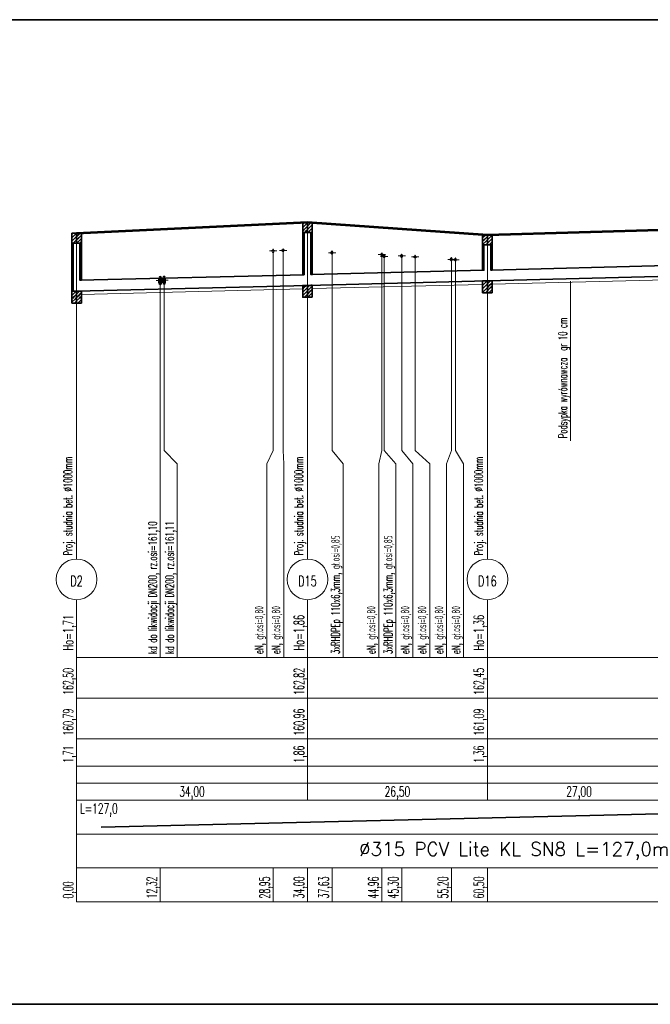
# Model space of a CAD drawing. Header units: millimetres. Extents: x 7.8 to 19, y -49.2 to -24.4.
# Tile 5 of 30: x 8.573 to 8.758, y -24.748 to -24.458. Entities that reach past the tile are written whole.
import ezdxf
from ezdxf.enums import TextEntityAlignment as Align

# ---------------------------------------------------------------- set-up
doc = ezdxf.new("R2010")
doc.units = ezdxf.units.MM
doc.linetypes.add('DASHED', pattern=[0.75, 0.5, -0.25])
doc.layers.get('0').update_dxf_attribs({"lineweight": 13})
for name, color, linetype, lineweight in [('CIENKA', 7, 'Continuous', 15), ('CIENKA2', 1, 'Continuous', 25), ('CIENKA_PRZERYWANA', 7, 'DASHED', 15), ('GRUBA', 3, 'Continuous', 53), ('SREDNIA', 2, 'Continuous', 35)]:
    doc.layers.add(name, color=color, linetype=linetype, lineweight=lineweight)
doc.styles.add('romans', font='romans.shx')

# ---------------------------------------------------------------- blocks, each defined once
blk = doc.blocks.new('*X2522')
at = {"layer": 'SREDNIA', "color": 2, "linetype": 'Continuous', "ltscale": 0.01}
for p, q in [((0.82173, 0.12473), (0.8216, 0.1246)), ((0.822, 0.125), (0.82173, 0.12473)), ((0.823, 0.125), (0.82205, 0.12405)), ((0.823, 0.125), (0.82205, 0.12405)), ((0.82205, 0.12405), (0.8216, 0.1236)), ((0.82236, 0.12336), (0.8216, 0.1226)), ((0.82268, 0.12268), (0.822, 0.122)), ((0.823, 0.124), (0.82236, 0.12336)), ((0.823, 0.123), (0.82268, 0.12268))]:
    blk.add_line(p, q, dxfattribs=at)
blk = doc.blocks.new('*X2523')
at = {"layer": 'SREDNIA', "color": 2, "linetype": 'Continuous', "ltscale": 0.01}
for p, q in [((0.824, 0.125), (0.82332, 0.12432)), ((0.82332, 0.12432), (0.823, 0.124)), ((0.82364, 0.12364), (0.823, 0.123)), ((0.82395, 0.12295), (0.823, 0.122)), ((0.82395, 0.12295), (0.823, 0.122)), ((0.8244, 0.1244), (0.82364, 0.12364)), ((0.8244, 0.1234), (0.82395, 0.12295)), ((0.82427, 0.12227), (0.824, 0.122)), ((0.8244, 0.1224), (0.82427, 0.12227))]:
    blk.add_line(p, q, dxfattribs=at)
blk = doc.blocks.new('*X2524')
at = {"layer": 'SREDNIA', "color": 2, "linetype": 'Continuous', "ltscale": 0.01}
for p, q in [((0.88979, 0.12779), (0.8896, 0.1276)), ((0.8902, 0.1282), (0.88979, 0.12779)), ((0.891, 0.128), (0.89011, 0.12711)), ((0.89011, 0.12711), (0.8896, 0.1266)), ((0.89043, 0.12643), (0.8896, 0.1256)), ((0.89075, 0.12575), (0.8902, 0.1252)), ((0.891, 0.127), (0.89043, 0.12643)), ((0.891, 0.126), (0.89075, 0.12575))]:
    blk.add_line(p, q, dxfattribs=at)
blk = doc.blocks.new('*X2525')
at = {"layer": 'SREDNIA', "color": 2, "linetype": 'Continuous', "ltscale": 0.01}
for p, q in [((0.89106, 0.12806), (0.891, 0.128)), ((0.8912, 0.1282), (0.89106, 0.12806)), ((0.8922, 0.1282), (0.89138, 0.12738)), ((0.89138, 0.12738), (0.891, 0.127)), ((0.8917, 0.1267), (0.891, 0.126)), ((0.89202, 0.12602), (0.8912, 0.1252)), ((0.8924, 0.1274), (0.8917, 0.1267)), ((0.8924, 0.1264), (0.89202, 0.12602)), ((0.89234, 0.12534), (0.8922, 0.1252)), ((0.8924, 0.1254), (0.89234, 0.12534))]:
    blk.add_line(p, q, dxfattribs=at)
blk = doc.blocks.new('*X2526')
at = {"layer": 'SREDNIA', "color": 2, "linetype": 'Continuous', "ltscale": 0.01}
for p, q in [((0.94289, 0.12389), (0.9426, 0.1236)), ((0.9432, 0.1232), (0.9426, 0.1226)), ((0.94352, 0.12252), (0.9426, 0.1216)), ((0.9435, 0.1245), (0.94289, 0.12389)), ((0.944, 0.124), (0.9432, 0.1232)), ((0.94384, 0.12184), (0.9435, 0.1215)), ((0.944, 0.123), (0.94352, 0.12252)), ((0.944, 0.122), (0.94384, 0.12184))]:
    blk.add_line(p, q, dxfattribs=at)
blk = doc.blocks.new('*X2527')
at = {"layer": 'SREDNIA', "color": 2, "linetype": 'Continuous', "ltscale": 0.01}
for p, q in [((0.94416, 0.12416), (0.944, 0.124)), ((0.94448, 0.12348), (0.944, 0.123)), ((0.9448, 0.1228), (0.944, 0.122)), ((0.9445, 0.1245), (0.94416, 0.12416)), ((0.9454, 0.1244), (0.94448, 0.12348)), ((0.94511, 0.12211), (0.9445, 0.1215)), ((0.9454, 0.1234), (0.9448, 0.1228)), ((0.9454, 0.1224), (0.94511, 0.12211))]:
    blk.add_line(p, q, dxfattribs=at)
blk = doc.blocks.new('*X2595')
at = {"layer": 'SREDNIA', "color": 2, "linetype": 'Continuous', "ltscale": 0.01}
for p, q in [((0.82161, 0.12161), (0.822, 0.122)), ((0.82161, 0.12161), (0.822, 0.122)), ((0.8216, 0.1216), (0.82161, 0.12161)), ((0.8216, 0.1206), (0.82164, 0.12064)), ((0.8216, 0.1196), (0.82167, 0.11967)), ((0.82164, 0.12064), (0.822, 0.121)), ((0.82167, 0.11967), (0.822, 0.12)), ((0.82169, 0.11869), (0.822, 0.119)), ((0.8216, 0.1186), (0.82169, 0.11869)), ((0.8216, 0.1176), (0.82172, 0.11772)), ((0.8216, 0.1166), (0.82175, 0.11675)), ((0.82172, 0.11772), (0.822, 0.118)), ((0.82175, 0.11675), (0.822, 0.117)), ((0.8216, 0.1156), (0.82178, 0.11578)), ((0.8216, 0.1146), (0.8218, 0.1148)), ((0.8216, 0.1136), (0.82183, 0.11383)), ((0.82178, 0.11578), (0.822, 0.116)), ((0.8218, 0.1148), (0.822, 0.115)), ((0.82183, 0.11383), (0.822, 0.114)), ((0.8216, 0.1126), (0.82186, 0.11286)), ((0.8216, 0.1116), (0.82189, 0.11189)), ((0.8216, 0.1106), (0.82191, 0.11091)), ((0.82186, 0.11286), (0.822, 0.113)), ((0.82189, 0.11189), (0.822, 0.112)), ((0.82191, 0.11091), (0.822, 0.111)), ((0.8216, 0.1096), (0.82194, 0.10994)), ((0.8216, 0.1086), (0.82197, 0.10897)), ((0.8216, 0.1076), (0.822, 0.108)), ((0.82194, 0.10994), (0.822, 0.11)), ((0.82197, 0.10897), (0.822, 0.109)), ((0.822, 0.108), (0.822, 0.108)), ((0.8229, 0.1079), (0.8222, 0.1072)), ((0.82188, 0.10688), (0.8216, 0.1066)), ((0.82175, 0.10575), (0.8216, 0.1056)), ((0.82163, 0.10463), (0.8216, 0.1046)), ((0.82264, 0.10564), (0.82163, 0.10463)), ((0.82242, 0.10642), (0.82175, 0.10575)), ((0.8222, 0.1072), (0.82188, 0.10688)), ((0.82287, 0.10487), (0.8224, 0.1044)), ((0.823, 0.107), (0.82242, 0.10642)), ((0.823, 0.106), (0.82264, 0.10564)), ((0.823, 0.105), (0.82287, 0.10487))]:
    blk.add_line(p, q, dxfattribs=at)
blk = doc.blocks.new('*X2596')
at = {"layer": 'SREDNIA', "color": 2, "linetype": 'Continuous', "ltscale": 0.01}
for p, q in [((0.82438, 0.12138), (0.824, 0.121)), ((0.82434, 0.12034), (0.824, 0.12)), ((0.8243, 0.1193), (0.824, 0.119)), ((0.8244, 0.1194), (0.8243, 0.1193)), ((0.8244, 0.1204), (0.82434, 0.12034)), ((0.8244, 0.1214), (0.82438, 0.12138)), ((0.82426, 0.11826), (0.824, 0.118)), ((0.82423, 0.11723), (0.824, 0.117)), ((0.82419, 0.11619), (0.824, 0.116)), ((0.8244, 0.1164), (0.82419, 0.11619)), ((0.8244, 0.1174), (0.82423, 0.11723)), ((0.8244, 0.1184), (0.82426, 0.11826)), ((0.82415, 0.11515), (0.824, 0.115)), ((0.82411, 0.11411), (0.824, 0.114)), ((0.8244, 0.1134), (0.82407, 0.11307)), ((0.8244, 0.1144), (0.82411, 0.11411)), ((0.8244, 0.1154), (0.82415, 0.11515)), ((0.82407, 0.11307), (0.824, 0.113)), ((0.82403, 0.11203), (0.824, 0.112)), ((0.8244, 0.1124), (0.82403, 0.11203)), ((0.8244, 0.1114), (0.82408, 0.11108))]:
    blk.add_line(p, q, dxfattribs=at)
blk = doc.blocks.new('*X2597')
at = {"layer": 'SREDNIA', "color": 2, "linetype": 'Continuous', "ltscale": 0.01}
for p, q in [((0.82326, 0.10726), (0.8239, 0.1079)), ((0.82409, 0.10709), (0.8244, 0.1074)), ((0.823, 0.107), (0.82326, 0.10726)), ((0.823, 0.106), (0.82354, 0.10654)), ((0.823, 0.105), (0.82383, 0.10583)), ((0.8234, 0.1044), (0.82411, 0.10511)), ((0.82354, 0.10654), (0.82409, 0.10709)), ((0.82383, 0.10583), (0.82419, 0.10619)), ((0.82409, 0.10709), (0.82409, 0.10709)), ((0.82411, 0.10511), (0.8243, 0.1053)), ((0.82419, 0.10619), (0.8242, 0.1062)), ((0.8242, 0.1062), (0.8244, 0.1064)), ((0.8243, 0.1053), (0.8244, 0.1054)), ((0.8243, 0.1053), (0.8243, 0.1053))]:
    blk.add_line(p, q, dxfattribs=at)
blk = doc.blocks.new('*X2598')
at = {"layer": 'SREDNIA', "color": 2, "linetype": 'Continuous', "ltscale": 0.01}
for p, q in [((0.88999, 0.12499), (0.8896, 0.1246)), ((0.89, 0.125), (0.88999, 0.12499)), ((0.88996, 0.12396), (0.8896, 0.1236)), ((0.88993, 0.12293), (0.8896, 0.1226)), ((0.88989, 0.12189), (0.8896, 0.1216)), ((0.89, 0.122), (0.88989, 0.12189)), ((0.89, 0.123), (0.88993, 0.12293)), ((0.89, 0.124), (0.88996, 0.12396)), ((0.88986, 0.12086), (0.8896, 0.1206)), ((0.88983, 0.11983), (0.8896, 0.1196)), ((0.89, 0.119), (0.88979, 0.11879)), ((0.89, 0.12), (0.88983, 0.11983)), ((0.89, 0.121), (0.88986, 0.12086)), ((0.88979, 0.11879), (0.8896, 0.1186)), ((0.88976, 0.11776), (0.8896, 0.1176)), ((0.88973, 0.11673), (0.8896, 0.1166)), ((0.89, 0.117), (0.88973, 0.11673)), ((0.89, 0.118), (0.88976, 0.11776)), ((0.8897, 0.1157), (0.8896, 0.1156)), ((0.88966, 0.11466), (0.8896, 0.1146)), ((0.88963, 0.11363), (0.8896, 0.1136)), ((0.89, 0.114), (0.88963, 0.11363)), ((0.89, 0.115), (0.88966, 0.11466)), ((0.89, 0.116), (0.8897, 0.1157)), ((0.89, 0.113), (0.88972, 0.11272))]:
    blk.add_line(p, q, dxfattribs=at)
blk = doc.blocks.new('*X2599')
at = {"layer": 'SREDNIA', "color": 2, "linetype": 'Continuous', "ltscale": 0.01}
for p, q in [((0.8896, 0.1086), (0.88993, 0.10893)), ((0.8896, 0.1076), (0.8898, 0.1078)), ((0.8906, 0.1086), (0.8898, 0.1078)), ((0.89059, 0.10959), (0.88993, 0.10893)), ((0.891, 0.108), (0.88993, 0.10693)), ((0.8906, 0.1096), (0.89059, 0.10959)), ((0.891, 0.109), (0.8906, 0.1086)), ((0.8896, 0.1066), (0.88967, 0.10667)), ((0.88993, 0.10693), (0.88967, 0.10667)), ((0.891, 0.107), (0.8901, 0.1061))]:
    blk.add_line(p, q, dxfattribs=at)
blk = doc.blocks.new('*X2600')
at = {"layer": 'SREDNIA', "color": 2, "linetype": 'Continuous', "ltscale": 0.01}
for p, q in [((0.892, 0.125), (0.8922, 0.1252)), ((0.89237, 0.12437), (0.892, 0.124)), ((0.89234, 0.12334), (0.892, 0.123)), ((0.89231, 0.12231), (0.892, 0.122)), ((0.8924, 0.1224), (0.89231, 0.12231)), ((0.8924, 0.1234), (0.89234, 0.12334)), ((0.8924, 0.1244), (0.89237, 0.12437)), ((0.89227, 0.12127), (0.892, 0.121)), ((0.89224, 0.12024), (0.892, 0.12)), ((0.89221, 0.11921), (0.892, 0.119)), ((0.8924, 0.1194), (0.89221, 0.11921)), ((0.8924, 0.1204), (0.89224, 0.12024)), ((0.8924, 0.1214), (0.89227, 0.12127)), ((0.89217, 0.11817), (0.892, 0.118)), ((0.89214, 0.11714), (0.892, 0.117)), ((0.89211, 0.11611), (0.892, 0.116)), ((0.8924, 0.1164), (0.89211, 0.11611)), ((0.8924, 0.1174), (0.89214, 0.11714)), ((0.8924, 0.1184), (0.89217, 0.11817)), ((0.89207, 0.11507), (0.892, 0.115)), ((0.89204, 0.11404), (0.892, 0.114)), ((0.8924, 0.1134), (0.89201, 0.11301)), ((0.8924, 0.1144), (0.89204, 0.11404)), ((0.8924, 0.1154), (0.89207, 0.11507)), ((0.89201, 0.11301), (0.892, 0.113))]:
    blk.add_line(p, q, dxfattribs=at)
blk = doc.blocks.new('*X2601')
at = {"layer": 'SREDNIA', "color": 2, "linetype": 'Continuous', "ltscale": 0.01}
for p, q in [((0.891, 0.109), (0.89117, 0.10917)), ((0.891, 0.108), (0.89146, 0.10846)), ((0.891, 0.107), (0.89174, 0.10774)), ((0.89117, 0.10917), (0.8916, 0.1096)), ((0.89146, 0.10846), (0.89206, 0.10906)), ((0.89174, 0.10774), (0.89216, 0.10816)), ((0.89206, 0.10906), (0.8924, 0.1094)), ((0.89206, 0.10906), (0.89206, 0.10906)), ((0.89216, 0.10816), (0.89217, 0.10817)), ((0.89217, 0.10817), (0.8924, 0.1084)), ((0.89227, 0.10727), (0.8924, 0.1074)), ((0.8911, 0.1061), (0.89203, 0.10703)), ((0.89203, 0.10703), (0.89227, 0.10727)), ((0.8921, 0.1061), (0.89231, 0.10631)), ((0.89227, 0.10727), (0.89227, 0.10727)), ((0.89231, 0.10631), (0.89237, 0.10637)), ((0.89237, 0.10637), (0.8924, 0.1064)), ((0.89237, 0.10637), (0.89237, 0.10637))]:
    blk.add_line(p, q, dxfattribs=at)
blk = doc.blocks.new('*X2602')
at = {"layer": 'SREDNIA', "color": 2, "linetype": 'Continuous', "ltscale": 0.01}
for p, q in [((0.94297, 0.12097), (0.9426, 0.1206)), ((0.94292, 0.11992), (0.9426, 0.1196)), ((0.943, 0.119), (0.94286, 0.11886)), ((0.943, 0.12), (0.94292, 0.11992)), ((0.943, 0.121), (0.94297, 0.12097)), ((0.94286, 0.11886), (0.9426, 0.1186)), ((0.9428, 0.1178), (0.9426, 0.1176)), ((0.94275, 0.11675), (0.9426, 0.1166)), ((0.943, 0.117), (0.94275, 0.11675)), ((0.943, 0.118), (0.9428, 0.1178)), ((0.94269, 0.11569), (0.9426, 0.1156)), ((0.94263, 0.11463), (0.9426, 0.1146)), ((0.943, 0.115), (0.94263, 0.11463)), ((0.943, 0.116), (0.94269, 0.11569))]:
    blk.add_line(p, q, dxfattribs=at)
blk = doc.blocks.new('*X2603')
at = {"layer": 'SREDNIA', "color": 2, "linetype": 'Continuous', "ltscale": 0.01}
for p, q in [((0.9426, 0.1096), (0.94392, 0.11092)), ((0.9426, 0.1106), (0.9429, 0.1109)), ((0.9429, 0.1109), (0.9429, 0.1109)), ((0.94392, 0.11092), (0.94392, 0.11092)), ((0.94392, 0.11092), (0.94392, 0.11092)), ((0.94339, 0.10939), (0.9426, 0.1086)), ((0.94272, 0.10772), (0.9426, 0.1076)), ((0.944, 0.109), (0.94272, 0.10772)), ((0.944, 0.11), (0.94339, 0.10939)), ((0.944, 0.108), (0.94342, 0.10742))]:
    blk.add_line(p, q, dxfattribs=at)
blk = doc.blocks.new('*X2604')
at = {"layer": 'SREDNIA', "color": 2, "linetype": 'Continuous', "ltscale": 0.01}
for p, q in [((0.94539, 0.12139), (0.945, 0.121)), ((0.94534, 0.12034), (0.945, 0.12)), ((0.94528, 0.11928), (0.945, 0.119)), ((0.9454, 0.1194), (0.94528, 0.11928)), ((0.9454, 0.1204), (0.94534, 0.12034)), ((0.9454, 0.1214), (0.94539, 0.12139)), ((0.94522, 0.11822), (0.945, 0.118)), ((0.94517, 0.11717), (0.945, 0.117)), ((0.94511, 0.11611), (0.945, 0.116)), ((0.9454, 0.1164), (0.94511, 0.11611)), ((0.9454, 0.1174), (0.94517, 0.11717)), ((0.9454, 0.1184), (0.94522, 0.11822)), ((0.94505, 0.11505), (0.945, 0.115)), ((0.9454, 0.1154), (0.94505, 0.11505)), ((0.9454, 0.1144), (0.9451, 0.1141))]:
    blk.add_line(p, q, dxfattribs=at)
blk = doc.blocks.new('*X2605')
at = {"layer": 'SREDNIA', "color": 2, "linetype": 'Continuous', "ltscale": 0.01}
for p, q in [((0.944, 0.11), (0.94426, 0.11026)), ((0.94426, 0.11026), (0.94492, 0.11092)), ((0.9451, 0.1101), (0.9454, 0.1104)), ((0.944, 0.109), (0.94455, 0.10955)), ((0.944, 0.108), (0.94483, 0.10883)), ((0.94442, 0.10742), (0.94512, 0.10812)), ((0.94455, 0.10955), (0.94509, 0.11009)), ((0.94483, 0.10883), (0.9452, 0.1092)), ((0.94509, 0.11009), (0.9451, 0.1101)), ((0.94512, 0.10812), (0.9453, 0.1083)), ((0.9452, 0.1092), (0.9454, 0.1094)), ((0.9452, 0.1092), (0.9452, 0.1092)), ((0.9453, 0.1083), (0.9454, 0.1084)), ((0.9453, 0.1083), (0.9453, 0.1083))]:
    blk.add_line(p, q, dxfattribs=at)

msp = doc.modelspace()

# ---------------------------------------------------------------- linework, layer by layer
at = {"layer": 'CIENKA', "color": 7, "linetype": 'Continuous', "ltscale": 0.01}
for p, q in [((8.6575, -24.61646), (8.6575, -24.51726)), ((8.5895, -24.61646), (8.5895, -24.52046)), ((8.7105, -24.61646), (8.7105, -24.52096)), ((8.64635, -24.52573), (8.64845, -24.52573)), ((8.6474, -24.52573), (8.6474, -24.58446)), ((8.64929, -24.52559), (8.65139, -24.52559)), ((8.65034, -24.52559), (8.65034, -24.58446)), ((8.66371, -24.52626), (8.66581, -24.52626)), ((8.66476, -24.52626), (8.66476, -24.58446)), ((8.67837, -24.52679), (8.68047, -24.52679)), ((8.67905, -24.52733), (8.68115, -24.52733)), ((8.67942, -24.52679), (8.67942, -24.58446)), ((8.6801, -24.52733), (8.6801, -24.58446)), ((8.68423, -24.5272), (8.68633, -24.5272)), ((8.68528, -24.5272), (8.68528, -24.58446)), ((8.68817, -24.52747), (8.69027, -24.52747)), ((8.68922, -24.52747), (8.68922, -24.58446)), ((8.69885, -24.52822), (8.70095, -24.52822)), ((8.6999, -24.52822), (8.6999, -24.58446)), ((8.70005, -24.5283), (8.70215, -24.5283)), ((8.7011, -24.5283), (8.7011, -24.58446)), ((8.61294, -24.53446), (8.61534, -24.53446)), ((8.6141, -24.53436), (8.6165, -24.53436)), ((8.61414, -24.53446), (8.61414, -24.58446)), ((8.6153, -24.53436), (8.6153, -24.58446)), ((8.61414, -24.58846), (8.61414, -24.58446)), ((8.61914, -24.58846), (8.6153, -24.58446)), ((8.6455, -24.58846), (8.6474, -24.58446)), ((8.6505, -24.58846), (8.65034, -24.58446)), ((8.668, -24.58846), (8.66476, -24.58446)), ((8.6785, -24.58846), (8.67942, -24.58446)), ((8.6835, -24.58846), (8.6801, -24.58446)), ((8.6885, -24.58846), (8.68528, -24.58446)), ((8.6935, -24.58846), (8.68922, -24.58446)), ((8.6985, -24.58846), (8.6999, -24.58446)), ((8.7035, -24.58846), (8.7011, -24.58446)), ((8.61414, -24.58846), (8.61414, -24.64546)), ((8.61914, -24.58846), (8.61914, -24.64546)), ((8.6455, -24.58846), (8.6455, -24.64546)), ((8.6505, -24.58846), (8.6505, -24.64546)), ((8.668, -24.58846), (8.668, -24.64546)), ((8.6785, -24.58846), (8.6785, -24.64546)), ((8.6835, -24.58846), (8.6835, -24.64546)), ((8.6885, -24.58846), (8.6885, -24.64546)), ((8.6935, -24.58846), (8.6935, -24.64546)), ((8.6985, -24.58846), (8.6985, -24.64546)), ((8.7035, -24.58846), (8.7035, -24.64546)), ((8.5895, -24.64546), (8.5895, -24.62846)), ((8.6575, -24.64546), (8.6575, -24.62846)), ((8.7105, -24.64546), (8.7105, -24.62846)), ((8.5895, -24.65746), (8.5895, -24.64546)), ((8.5895, -24.64546), (8.8555, -24.64546)), ((8.6575, -24.65746), (8.6575, -24.64546)), ((8.7105, -24.65746), (8.7105, -24.64546)), ((8.5895, -24.66946), (8.5895, -24.65746)), ((8.5895, -24.65746), (8.8555, -24.65746)), ((8.6575, -24.66946), (8.6575, -24.65746)), ((8.7105, -24.66946), (8.7105, -24.65746)), ((8.5895, -24.67746), (8.5895, -24.66946)), ((8.5895, -24.66946), (8.8555, -24.66946)), ((8.6575, -24.67746), (8.6575, -24.66946)), ((8.7105, -24.67746), (8.7105, -24.66946)), ((8.5895, -24.68746), (8.5895, -24.67746)), ((8.5895, -24.67746), (8.8555, -24.67746)), ((8.6575, -24.68746), (8.6575, -24.67746)), ((8.7105, -24.68746), (8.7105, -24.67746)), ((8.5895, -24.68246), (8.8555, -24.68246)), ((8.5895, -24.69746), (8.5895, -24.68746)), ((8.5895, -24.68746), (8.8555, -24.68746)), ((8.5895, -24.70746), (8.5895, -24.69746)), ((8.5895, -24.69746), (8.8555, -24.69746)), ((8.5895, -24.71746), (8.5895, -24.70746)), ((8.5895, -24.70746), (8.8555, -24.70746)), ((8.61414, -24.71746), (8.61414, -24.70746)), ((8.6474, -24.71746), (8.6474, -24.70746)), ((8.6575, -24.71746), (8.6575, -24.70746)), ((8.66476, -24.71746), (8.66476, -24.70746)), ((8.67942, -24.71746), (8.67942, -24.70746)), ((8.68528, -24.71746), (8.68528, -24.70746)), ((8.6999, -24.71746), (8.6999, -24.70746)), ((8.7105, -24.71746), (8.7105, -24.70746)), ((8.5895, -24.71746), (8.8555, -24.71746))]:
    msp.add_line(p, q, dxfattribs=at)
at = {"layer": 'CIENKA', "color": 7, "linetype": 'Continuous'}
msp.add_line((8.73496, -24.53459), (8.73496, -24.58162), dxfattribs=at)
at = {"layer": 'CIENKA', "color": 7, "linetype": 'Continuous', "ltscale": 0.01}
for centre, start, end in [((8.5895, -24.62246), 90, 270), ((8.5895, -24.62246), 270, 90), ((8.6575, -24.62246), 90, 270), ((8.6575, -24.62246), 270, 90), ((8.7105, -24.62246), 90, 270), ((8.7105, -24.62246), 270, 90)]:
    msp.add_arc(centre, 0.006, start, end, dxfattribs=at)
at = {"layer": 'CIENKA_PRZERYWANA', "color": 7, "linetype": 'DASHED', "ltscale": 0.01}
for p, q in [((8.5909, -24.53852), (8.6561, -24.53689)), ((8.6589, -24.53682), (8.7091, -24.53557)), ((8.7119, -24.5355), (8.7631, -24.53422))]:
    msp.add_line(p, q, dxfattribs=at)
at = {"layer": 'GRUBA', "color": 3, "linetype": 'Continuous', "ltscale": 0.01}
for p, q in [((8.5895, -24.52046), (8.6575, -24.51726)), ((8.6575, -24.51726), (8.7105, -24.52096)), ((8.7105, -24.52096), (8.7645, -24.51946)), ((8.64735, -24.52593), (8.64735, -24.52553)), ((8.64745, -24.52593), (8.64745, -24.52553)), ((8.65029, -24.52579), (8.65029, -24.52539)), ((8.65039, -24.52579), (8.65039, -24.52539)), ((8.66471, -24.52646), (8.66471, -24.52606)), ((8.66481, -24.52646), (8.66481, -24.52606)), ((8.67937, -24.52699), (8.67937, -24.52659)), ((8.67947, -24.52699), (8.67947, -24.52659)), ((8.68005, -24.52753), (8.68005, -24.52713)), ((8.68015, -24.52753), (8.68015, -24.52713)), ((8.68523, -24.5274), (8.68523, -24.527)), ((8.68533, -24.5274), (8.68533, -24.527)), ((8.68917, -24.52767), (8.68917, -24.52727)), ((8.68927, -24.52767), (8.68927, -24.52727)), ((8.69985, -24.52842), (8.69985, -24.52802)), ((8.69995, -24.52842), (8.69995, -24.52802)), ((8.70105, -24.5285), (8.70105, -24.5281)), ((8.70115, -24.5285), (8.70115, -24.5281)), ((8.61394, -24.53526), (8.61394, -24.53366)), ((8.61434, -24.53526), (8.61434, -24.53366)), ((8.6151, -24.53516), (8.6151, -24.53356)), ((8.6155, -24.53516), (8.6155, -24.53356))]:
    msp.add_line(p, q, dxfattribs=at)
for centre, radius, start, end in [((8.6474, -24.52553), 0.00005, 0, 180), ((8.6474, -24.52593), 0.00005, 180, 0), ((8.65034, -24.52539), 0.00005, 0, 180), ((8.65034, -24.52579), 0.00005, 180, 0), ((8.66476, -24.52606), 0.00005, 0, 180), ((8.66476, -24.52646), 0.00005, 180, 0), ((8.67942, -24.52659), 0.00005, 0, 180), ((8.67942, -24.52699), 0.00005, 180, 0), ((8.6801, -24.52713), 0.00005, 0, 180), ((8.6801, -24.52753), 0.00005, 180, 0), ((8.68528, -24.527), 0.00005, 0, 180), ((8.68528, -24.5274), 0.00005, 180, 0), ((8.68922, -24.52727), 0.00005, 0, 180), ((8.68922, -24.52767), 0.00005, 180, 0), ((8.6999, -24.52802), 0.00005, 0, 180), ((8.7011, -24.5281), 0.00005, 0, 180), ((8.6999, -24.52842), 0.00005, 180, 0), ((8.7011, -24.5285), 0.00005, 180, 0), ((8.61414, -24.53366), 0.0002, 0, 180), ((8.6153, -24.53356), 0.0002, 0, 180), ((8.61414, -24.53526), 0.0002, 180, 0), ((8.6153, -24.53516), 0.0002, 180, 0)]:
    msp.add_arc(centre, radius, start, end, dxfattribs=at)
at = {"layer": 'SREDNIA', "color": 2, "linetype": 'Continuous', "ltscale": 0.01}
for p, q in [((7.80152, -24.45762), (9.97978, -24.45762)), ((8.5895, -24.52046), (8.6575, -24.51726)), ((8.6575, -24.51726), (8.7105, -24.52096)), ((8.7105, -24.52096), (8.7645, -24.51946)), ((8.7115, -24.53136), (8.7635, -24.53006)), ((8.5905, -24.53438), (8.6565, -24.53273)), ((8.6585, -24.53268), (8.7095, -24.53141)), ((8.7105, -24.53453), (8.7645, -24.53318)), ((8.5895, -24.53756), (8.6575, -24.53586)), ((8.6575, -24.53586), (8.7105, -24.53453)), ((8.5967, -24.69546), (8.8492, -24.68946)), ((7.80152, -24.74762), (9.97978, -24.74762))]:
    msp.add_line(p, q, dxfattribs=at)
at = {"layer": 'SREDNIA', "color": 2, "ltscale": 0.01}
for points in [[(8.6561, -24.51726), (8.6575, -24.51726), (8.6575, -24.52026), (8.6561, -24.52026), (8.6561, -24.51726)], [(8.6575, -24.51726), (8.6589, -24.51726), (8.6589, -24.52026), (8.6575, -24.52026), (8.6575, -24.51726)], [(8.5881, -24.52046), (8.5895, -24.52046), (8.5895, -24.52346), (8.5881, -24.52346), (8.5881, -24.52046)], [(8.5895, -24.52046), (8.5909, -24.52046), (8.5909, -24.52346), (8.5895, -24.52346), (8.5895, -24.52046)], [(8.6565, -24.52026), (8.6565, -24.53273), (8.6561, -24.53274), (8.6561, -24.52026), (8.6565, -24.52026)], [(8.6589, -24.52026), (8.6589, -24.53267), (8.6585, -24.53268), (8.6585, -24.52026), (8.6589, -24.52026)], [(8.7091, -24.52096), (8.7105, -24.52096), (8.7105, -24.52396), (8.7091, -24.52396), (8.7091, -24.52096)], [(8.7105, -24.52096), (8.7119, -24.52096), (8.7119, -24.52396), (8.7105, -24.52396), (8.7105, -24.52096)], [(8.5885, -24.52346), (8.5885, -24.53756), (8.5895, -24.53756), (8.5895, -24.54106), (8.5881, -24.54106), (8.5881, -24.52346), (8.5885, -24.52346)], [(8.5909, -24.52346), (8.5909, -24.53437), (8.5905, -24.53438), (8.5905, -24.52346), (8.5909, -24.52346)], [(8.7095, -24.52396), (8.7095, -24.53141), (8.7091, -24.53142), (8.7091, -24.52396), (8.7095, -24.52396)], [(8.7119, -24.52396), (8.7119, -24.53135), (8.7115, -24.53136), (8.7115, -24.52396), (8.7119, -24.52396)], [(8.6575, -24.53586), (8.6575, -24.53936), (8.6561, -24.53936), (8.6561, -24.5359), (8.6565, -24.53589), (8.6565, -24.53586), (8.6575, -24.53586)], [(8.6589, -24.53936), (8.6575, -24.53936), (8.6575, -24.53586), (8.6585, -24.53586), (8.6585, -24.53584), (8.6589, -24.53583), (8.6589, -24.53936)], [(8.7105, -24.53454), (8.7105, -24.53804), (8.7091, -24.53804), (8.7091, -24.53457), (8.7095, -24.53456), (8.7095, -24.53454), (8.7105, -24.53454)], [(8.7119, -24.53804), (8.7105, -24.53804), (8.7105, -24.53454), (8.7115, -24.53454), (8.7115, -24.53451), (8.7119, -24.5345), (8.7119, -24.53804)], [(8.5909, -24.54106), (8.5895, -24.54106), (8.5895, -24.53756), (8.5905, -24.53756), (8.5905, -24.53754), (8.5909, -24.53753), (8.5909, -24.54106)]]:
    msp.add_lwpolyline(points, dxfattribs=at)

# ---------------------------------------------------------------- block references
at = {"linetype": 'Continuous'}
for name in ['*X2524', '*X2525', '*X2522', '*X2523', '*X2598', '*X2600', '*X2526', '*X2527', '*X2595', '*X2596', '*X2602', '*X2604', '*X2599', '*X2601', '*X2603', '*X2605', '*X2597']:
    msp.add_blockref(name, (7.7665, -24.64546), dxfattribs=at)

# ---------------------------------------------------------------- texts
at = {"layer": 'CIENKA', "color": 7, "linetype": 'Continuous', "ltscale": 0.01, "style": 'romans', "width": 0.6}
for s, height, p in [('Podsypka wyrównawcza  gr 10 cm', 0.0025, (8.73396, -24.58089)), ('Proj. studnia bet. %%C1000mm', 0.0025, (8.58819, -24.61543)), ('Proj. studnia bet. %%C1000mm', 0.0025, (8.65619, -24.61543)), ('Proj. studnia bet. %%C1000mm', 0.0025, (8.70919, -24.61543)), ('kd do likwidacji DN200, rz.osi=161,10', 0.0025, (8.61314, -24.64446)), ('kd do likwidacji DN200, rz.osi=161,11', 0.0025, (8.61814, -24.64446)), ('3xRHDPEp 110x6,3mm, gł.osi=0,85', 0.0025, (8.667, -24.64446)), ('3xRHDPEp 110x6,3mm, gł.osi=0,85', 0.0025, (8.6825, -24.64446)), ('eN, gł.osi=0,80', 0.0025, (8.6445, -24.64446)), ('eN, gł.osi=0,80', 0.0025, (8.6495, -24.64446)), ('eN, gł.osi=0,80', 0.0025, (8.6775, -24.64446)), ('eN, gł.osi=0,80', 0.0025, (8.6875, -24.64446)), ('eN, gł.osi=0,80', 0.0025, (8.6925, -24.64446)), ('eN, gł.osi=0,80', 0.0025, (8.6975, -24.64446)), ('eN, gł.osi=0,80', 0.0025, (8.7025, -24.64446)), ('Ho=1,71', 0.003, (8.5885, -24.64346)), ('Ho=1,86', 0.003, (8.6565, -24.64346)), ('Ho=1,36', 0.003, (8.7095, -24.64346))]:
    msp.add_text(s, height=height, rotation=90, dxfattribs=at).set_placement(p)
at = {"layer": 'CIENKA2', "color": 1, "linetype": 'Continuous', "ltscale": 0.01, "style": 'romans', "width": 0.56}
for s, p in [('162,50', (8.5885, -24.65646)), ('162,82', (8.6565, -24.65646)), ('162,45', (8.7095, -24.65646)), ('160,79', (8.5885, -24.66846)), ('160,96', (8.6565, -24.66846)), ('161,09', (8.7095, -24.66846)), ('1,71', (8.5885, -24.67646)), ('1,86', (8.6565, -24.67646)), ('1,36', (8.7095, -24.67646)), ('12,32', (8.61314, -24.71646)), ('28,95', (8.6464, -24.71646)), ('34,00', (8.6565, -24.71646)), ('37,63', (8.66376, -24.71646)), ('44,96', (8.67842, -24.71646)), ('45,30', (8.68428, -24.71646)), ('55,20', (8.6989, -24.71646)), ('60,50', (8.7095, -24.71646)), ('0,00', (8.5885, -24.71646))]:
    msp.add_text(s, height=0.003, rotation=90, dxfattribs=at).set_placement(p)
at = {"layer": 'CIENKA2', "color": 1, "linetype": 'Continuous', "ltscale": 0.01, "style": 'romans', "width": 0.65}
for s, p in [('34,00', (8.6235, -24.68646)), ('26,50', (8.684, -24.68646)), ('27,00', (8.7375, -24.68646))]:
    msp.add_text(s, height=0.003, dxfattribs=at).set_placement(p, align=Align.CENTER)
msp.add_text('L=127,0', height=0.003, dxfattribs=at).set_placement((8.5905, -24.69146))
at = {"layer": 'GRUBA', "color": 3, "linetype": 'Continuous', "ltscale": 0.01, "style": 'romans', "width": 0.7}
for s, p in [('D2', (8.5895, -24.62446)), ('D15', (8.6575, -24.62446)), ('D16', (8.7105, -24.62446))]:
    msp.add_text(s, height=0.003, dxfattribs=at).set_placement(p, align=Align.CENTER)
at = {"layer": 'SREDNIA', "color": 2, "linetype": 'Continuous', "ltscale": 0.01, "style": 'romans'}
msp.add_text('%%C315 PCV Lite KL SN8 L=127,0m', height=0.004, dxfattribs=at).set_placement((8.71881, -24.7039), align=Align.CENTER)

doc.saveas('drawing.dxf')
